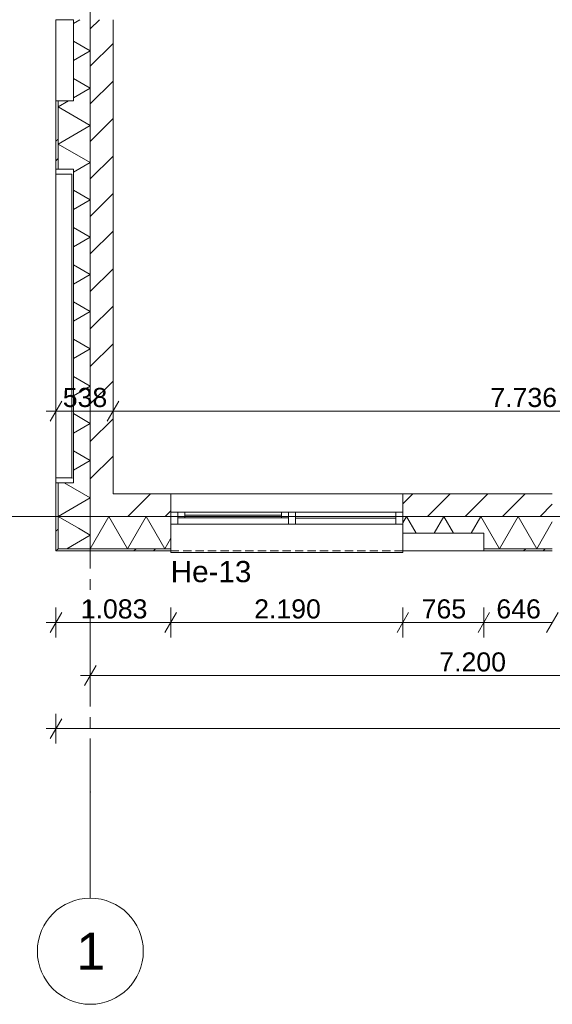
# Model space of a CAD drawing. Header units: millimetres. Extents: x 10 to 584, y 10 to 831.
# Tile 3 of 61: x 71 to 122, y 213 to 306. Entities that reach past the tile are written whole.
import ezdxf
from ezdxf.xclip import XClip

# ---------------------------------------------------------------- set-up
doc = ezdxf.new("R2010")
doc.units = ezdxf.units.MM
doc.header["$MEASUREMENT"] = 0
doc.header["$XCLIPFRAME"] = 0
doc.linetypes.add('B0204', pattern=[13, 10, -1, 1, -1])
doc.linetypes.add('B0702', pattern=[1.173700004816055, 0.7811999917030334, -0.3925000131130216])
for name, color, linetype in [('21 Buitenwanden', 7, 'Continuous'), ('21 Buitenwanden Doorsnede-arcering', 7, 'Continuous'), ('21 Buitenwanden Laagscheidingslijnen', 7, 'Continuous'), ('21 Buitenwanden Raamlabels', 7, 'Continuous'), ('21 Buitenwanden Ramen', 7, 'Continuous'), ('23 Vloeren', 7, 'Continuous'), ('A Stramien', 7, 'Continuous'), ('Maatvoering 1_ 50_100', 7, 'Continuous')]:
    doc.layers.add(name, color=color, linetype=linetype)
doc.styles.add('GENERATED_STYLE_1', font='txt')
pattern_1 = [(45, (77.99997340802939, 259.1878969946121), (-4.596193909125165, 4.596193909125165), []), (45, (77.08073462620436, 260.1071357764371), (-4.596193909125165, 4.596193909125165), [])]
pattern_2 = [(45, (77.99997340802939, 259.1878969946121), (-1.767766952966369, 1.767766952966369), [])]

# ---------------------------------------------------------------- blocks, each defined once
blk = doc.blocks.new('*X23')
at = {"layer": '21 Buitenwanden Doorsnede-arcering', "color": 7, "linetype": 'Continuous', "lineweight": 0}
for p in [(76.88725618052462, 258.0751797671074), (75.77453895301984, 256.1478969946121)]:
    blk.add_line(p, (77.99997340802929, 257.4327521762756), dxfattribs=at)
blk = doc.blocks.new('*X24')
at = {"layer": '21 Buitenwanden Doorsnede-arcering', "color": 7, "linetype": 'Continuous', "lineweight": 0}
for p, q in [((76.4199730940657, 305.664593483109), (77.01805593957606, 306.009896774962)), ((76.4199730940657, 303.9787310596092), (77.99997307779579, 303.066517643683)), ((76.4199730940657, 302.1543038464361), (77.99997307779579, 303.0665172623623)), ((76.4199730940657, 300.4684414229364), (77.99997307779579, 299.5562280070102)), ((76.4199730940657, 298.6440142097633), (77.99997307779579, 299.5562276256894)), ((74.95997451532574, 297.8010836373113), (75.95038415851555, 298.3728969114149)), ((74.9599734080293, 297.8010829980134), (77.9999734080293, 296.045938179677)), ((74.9599734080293, 294.2907933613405), (77.9999734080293, 296.045938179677)), ((74.95997451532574, 294.2907927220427), (77.99997307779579, 292.5356487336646)), ((76.4199730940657, 291.6234349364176), (77.99997307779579, 292.5356483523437)), ((76.4199730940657, 289.9375725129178), (77.99997307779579, 289.0253590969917)), ((76.4199730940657, 288.1131452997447), (77.99997307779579, 289.0253587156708)), ((76.4199730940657, 286.427282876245), (77.99997307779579, 285.5150694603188)), ((76.4199730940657, 284.6028556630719), (77.99997307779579, 285.515069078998)), ((76.4199730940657, 282.9169932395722), (77.99997307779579, 282.0047798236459)), ((76.4199730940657, 281.092566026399), (77.99997307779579, 282.0047794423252)), ((76.4199730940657, 279.4067036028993), (77.99997307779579, 278.4944901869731)), ((76.4199730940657, 277.5822763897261), (77.99997307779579, 278.4944898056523)), ((76.4199730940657, 275.8964139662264), (77.99997307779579, 274.9842005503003)), ((76.4199730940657, 274.0719867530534), (77.99997307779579, 274.9842001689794)), ((76.4199730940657, 272.3861243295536), (77.99997307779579, 271.4739109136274)), ((76.4199730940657, 270.5616971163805), (77.99997307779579, 271.4739105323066)), ((76.4199730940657, 268.8758346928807), (77.99997307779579, 267.9636212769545)), ((76.4199730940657, 267.0514074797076), (77.99997307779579, 267.9636208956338)), ((76.4199730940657, 265.3655450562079), (77.99997307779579, 264.4533316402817)), ((76.4199730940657, 263.5411178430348), (77.99997307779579, 264.4533312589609)), ((75.52858798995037, 262.3698968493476), (77.99997307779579, 260.9430420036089)), ((74.95997451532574, 259.1878976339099), (77.99997307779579, 260.943041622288))]:
    blk.add_line(p, q, dxfattribs=at)
blk = doc.blocks.new('*X37')
at = {"layer": '21 Buitenwanden Doorsnede-arcering', "color": 7, "linetype": 'Continuous', "lineweight": 0}
blk.add_line((74.95997340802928, 259.1878969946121), (76.8872561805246, 258.0751797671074), dxfattribs=at)
blk = doc.blocks.new('*X38')
at = {"layer": '21 Buitenwanden Doorsnede-arcering', "color": 7, "linetype": 'Continuous', "lineweight": 0}
for p, q in [((77.99997340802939, 256.1478969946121), (79.75511822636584, 259.1878969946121)), ((81.51026304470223, 256.1478969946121), (79.75511822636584, 259.1878969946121)), ((81.51026304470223, 256.1478969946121), (83.26540786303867, 259.1878969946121)), ((85.02055268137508, 256.1478969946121), (83.26540786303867, 259.1878969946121)), ((85.0205526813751, 256.1478969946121), (85.5861144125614, 257.1274786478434))]:
    blk.add_line(p, q, dxfattribs=at)
blk = doc.blocks.new('*X39')
at = {"layer": '21 Buitenwanden Doorsnede-arcering', "color": 7, "linetype": 'Continuous', "lineweight": 0}
for p, q in [((107.4861134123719, 258.5793896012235), (107.8374353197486, 259.1878969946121)), ((108.7496488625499, 257.6078967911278), (107.8374353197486, 259.1878969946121)), ((110.4355114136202, 257.6078967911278), (111.3477249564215, 259.1878969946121)), ((112.2599384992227, 257.6078967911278), (111.3477249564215, 259.1878969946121)), ((113.945801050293, 257.6078967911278), (114.8580145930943, 259.1878969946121)), ((116.6131594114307, 256.1478969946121), (114.8580145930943, 259.1878969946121)), ((116.6131594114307, 256.1478969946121), (118.3683042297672, 259.1878969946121)), ((120.1234490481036, 256.1478969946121), (118.3683042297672, 259.1878969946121)), ((120.1234490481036, 256.1478969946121), (121.5891136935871, 258.6865026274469))]:
    blk.add_line(p, q, dxfattribs=at)
blk = doc.blocks.new('Drawing_2_2', base_point=(77.99997340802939, 259.1878969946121))
at = {"layer": '21 Buitenwanden Doorsnede-arcering', "linetype": 'Continuous', "lineweight": 0, "true_color": 0x000000}
h = blk.add_hatch(dxfattribs=at)
h.set_pattern_fill('130_Kalkzandsteen_0002', color=18, style=0, pattern_type=2)
h.set_pattern_definition(pattern_2)
h.paths.add_polyline_path([(77.99997292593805, 261.327896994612), (80.1399726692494, 261.327896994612), (80.13997387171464, 306.0098966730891), (78.3999729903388, 306.0098966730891), (77.99997292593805, 306.0098966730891)])
h = blk.add_hatch(dxfattribs=at)
h.set_pattern_fill('145_Baksteen_0002', color=18, style=0, pattern_type=2)
h.set_pattern_definition(pattern_1)
h.paths.add_polyline_path([(74.7599734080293, 291.917897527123), (74.95997434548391, 291.917897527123), (74.95997434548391, 298.3728967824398), (74.7599734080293, 298.3728967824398)])
h = blk.add_hatch(dxfattribs=at)
h.set_pattern_fill('145_Baksteen_0002', color=18, style=0, pattern_type=2)
h.set_pattern_definition(pattern_1)
h.paths.add_polyline_path([(74.7599734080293, 256.1478969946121), (74.9599741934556, 256.1478969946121), (74.9599741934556, 262.3698969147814), (74.7599734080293, 262.3698969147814)])
h = blk.add_hatch(dxfattribs=at)
h.set_pattern_fill('130_Kalkzandsteen_0002', color=18, style=0, pattern_type=2)
h.set_pattern_definition(pattern_2)
h.paths.add_polyline_path([(80.13997340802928, 261.327896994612), (77.99997340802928, 259.1878969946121), (80.13997340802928, 259.1878969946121)])
h = blk.add_hatch(dxfattribs=at)
h.set_pattern_fill('130_Kalkzandsteen_0002', color=18, style=0, pattern_type=2)
h.set_pattern_definition(pattern_2)
h.paths.add_polyline_path([(77.99997340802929, 261.327896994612), (77.99997340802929, 259.1878969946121), (80.13997340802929, 261.327896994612)])
h = blk.add_hatch(dxfattribs=at)
h.set_pattern_fill('130_Kalkzandsteen_0002', color=18, style=0, pattern_type=2)
h.set_pattern_definition(pattern_2)
h.paths.add_polyline_path([(85.58611458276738, 261.3278965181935), (80.13997340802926, 261.3278965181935), (80.13997340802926, 259.1878972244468), (85.58611458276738, 259.1878972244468), (85.58611458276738, 259.5878965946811)])
h = blk.add_hatch(dxfattribs=at)
h.set_pattern_fill('130_Kalkzandsteen_0002', color=18, style=0, pattern_type=2)
h.set_pattern_definition(pattern_2)
h.paths.add_polyline_path([(107.4861137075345, 261.3278963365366), (107.4861137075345, 259.587896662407), (107.4861137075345, 259.1878972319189), (121.5891139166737, 259.1878972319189), (121.5891139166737, 259.587896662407), (121.5891139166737, 261.3278971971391)])
h = blk.add_hatch(dxfattribs=at)
h.set_pattern_fill('145_Baksteen_0002', color=18, style=0, pattern_type=2)
h.set_pattern_definition(pattern_1)
h.paths.add_polyline_path([(74.9599734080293, 256.1478969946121), (74.7599734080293, 255.9478969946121), (74.9599734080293, 255.9478969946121)])
h = blk.add_hatch(dxfattribs=at)
h.set_pattern_fill('145_Baksteen_0002', color=18, style=0, pattern_type=2)
h.set_pattern_definition(pattern_1)
h.paths.add_polyline_path([(74.75997340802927, 256.1478969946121), (74.75997340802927, 255.9478969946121), (74.95997340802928, 256.1478969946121)])
h = blk.add_hatch(dxfattribs=at)
h.set_pattern_fill('145_Baksteen_0002', color=18, style=0, pattern_type=2)
h.set_pattern_definition(pattern_1)
h.paths.add_polyline_path([(74.95997340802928, 256.1478968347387), (74.95997340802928, 255.9478969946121), (85.58611378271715, 255.9478969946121), (85.58611378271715, 256.1478968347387)])
h = blk.add_hatch(dxfattribs=at)
h.set_pattern_fill('145_Baksteen_0002', color=18, style=0, pattern_type=2)
h.set_pattern_definition(pattern_1)
h.paths.add_polyline_path([(115.1341139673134, 256.1478969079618), (115.1341139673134, 255.9478969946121), (121.5891139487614, 255.9478969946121), (121.5891139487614, 256.1478969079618)])
at = {"layer": '21 Buitenwanden', "color": 1, "linetype": 'Continuous', "lineweight": 0}
for p, q in [((76.419973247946, 298.3728969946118), (76.419973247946, 306.0098968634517)), ((74.75997340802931, 298.3728969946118), (76.4199734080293, 298.3728969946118)), ((74.75997340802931, 291.9178969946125), (76.4199734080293, 291.9178969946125)), ((76.25997340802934, 262.8261469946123), (76.25997340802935, 291.4616469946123)), ((76.41997340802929, 262.3698969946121), (76.4199734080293, 291.9178969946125)), ((76.25997340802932, 262.8261469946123), (74.75997340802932, 262.8261469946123)), ((74.75997340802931, 262.3698969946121), (76.41997340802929, 262.3698969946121)), ((85.586113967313, 258.4478969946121), (85.586113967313, 259.1878969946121)), ((107.486113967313, 258.4478969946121), (107.486113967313, 259.1878969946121)), ((85.586113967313, 256.1478969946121), (85.586113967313, 258.4478969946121)), ((107.486113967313, 257.6078969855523), (107.486113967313, 258.4478969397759)), ((115.1341139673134, 257.6078968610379), (107.4861138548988, 257.6078968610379)), ((115.1341139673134, 255.9478969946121), (115.1341139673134, 257.6078969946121))]:
    blk.add_line(p, q, dxfattribs=at)
at = {"layer": '21 Buitenwanden', "color": 3, "linetype": 'Continuous', "lineweight": 0}
for p, q in [((85.586113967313, 259.5878969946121), (85.586113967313, 261.327896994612)), ((107.486113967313, 259.5878969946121), (107.486113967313, 261.3278969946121)), ((85.586113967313, 259.1878969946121), (85.586113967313, 259.5878969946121)), ((107.486113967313, 259.1878969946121), (107.486113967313, 259.5878969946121))]:
    blk.add_line(p, q, dxfattribs=at)
at = {"layer": '21 Buitenwanden', "color": 2, "linetype": 'Continuous', "lineweight": 0}
blk.add_line((85.586113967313, 255.9478969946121), (85.586113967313, 256.1478969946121), dxfattribs=at)
at = {"layer": '21 Buitenwanden', "color": 3, "linetype": 'Continuous', "lineweight": 0, "flags": 128}
for points in [[(80.13997340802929, 261.327896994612), (80.1399734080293, 306.0098969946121)], [(85.58611396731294, 261.327896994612), (80.13997340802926, 261.327896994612)], [(121.589113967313, 261.327896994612), (107.486113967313, 261.327896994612)]]:
    blk.add_lwpolyline(points, dxfattribs=at)
at = {"layer": '21 Buitenwanden', "color": 2, "linetype": 'Continuous', "lineweight": 0, "flags": 128}
for points in [[(74.7599734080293, 298.3728969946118), (74.7599734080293, 291.9178969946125)], [(74.7599734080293, 262.3698969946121), (74.7599734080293, 255.9478969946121)], [(74.7599734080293, 255.9478969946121), (74.95997340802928, 255.9478969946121)], [(74.95997340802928, 255.9478969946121), (85.58611396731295, 255.9478969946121)], [(115.1341139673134, 255.9478969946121), (121.589113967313, 255.9478969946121)]]:
    blk.add_lwpolyline(points, dxfattribs=at)
at = {"layer": '21 Buitenwanden', "color": 1, "linetype": 'Continuous', "lineweight": 0, "flags": 128}
blk.add_lwpolyline([(76.25997340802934, 291.4616469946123), (74.75997340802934, 291.4616469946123), (74.75997340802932, 262.8261469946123), (76.25997340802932, 262.8261469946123)], close=True, dxfattribs=at)
at = {"layer": '21 Buitenwanden', "color": 1, "linetype": 'Continuous', "lineweight": 0}
blk.add_point((76.25997340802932, 262.8261469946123), dxfattribs=at)
at = {"layer": '21 Buitenwanden Laagscheidingslijnen', "color": 3, "linetype": 'Continuous', "lineweight": 0}
for p, q in [((77.99997292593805, 306.0098966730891), (77.99997292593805, 261.327896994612)), ((77.99997340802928, 261.327896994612), (77.99997340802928, 259.1878969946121)), ((77.99997340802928, 259.1878969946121), (80.13997340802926, 259.1878969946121)), ((77.99997340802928, 259.1878969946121), (80.13997340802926, 259.1878969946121)), ((80.13997340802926, 259.1878972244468), (85.58611458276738, 259.1878972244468)), ((107.4861137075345, 259.1878972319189), (121.5891139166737, 259.1878972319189))]:
    blk.add_line(p, q, dxfattribs=at)
at = {"layer": '21 Buitenwanden Laagscheidingslijnen', "color": 1, "linetype": 'Continuous', "lineweight": 0}
for p, q in [((74.95997181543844, 298.3728970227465), (74.95997181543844, 291.9178971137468)), ((74.95997191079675, 262.369897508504), (74.95997191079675, 259.1878969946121)), ((74.95997340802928, 259.1878969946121), (74.95997340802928, 256.1478969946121)), ((74.95997340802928, 256.1478969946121), (77.99997340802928, 256.1478969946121)), ((74.95997340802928, 256.1478969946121), (77.99997340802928, 256.1478969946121)), ((77.99997340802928, 256.1478969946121), (85.58611401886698, 256.1478970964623)), ((115.1341139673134, 256.1478969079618), (121.5891139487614, 256.1478969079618))]:
    blk.add_line(p, q, dxfattribs=at)
at = {"layer": '21 Buitenwanden Ramen', "color": 1, "linetype": 'Continuous', "lineweight": 0}
for p, q in [((74.75997340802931, 298.3728969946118), (74.75997340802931, 306.009896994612)), ((74.75997340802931, 262.3698969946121), (74.75997340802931, 291.9178969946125)), ((86.25611396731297, 259.5878969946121), (85.586113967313, 259.5878969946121)), ((85.586113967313, 258.4478969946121), (85.586113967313, 259.1878969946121)), ((85.586113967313, 258.4478969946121), (85.586113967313, 259.1878969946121)), ((86.25611396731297, 259.0478969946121), (86.25611396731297, 259.5878969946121)), ((86.92611396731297, 259.5878969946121), (86.25611396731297, 259.5878969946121)), ((86.25611396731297, 259.5878969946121), (86.25611396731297, 259.0478969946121)), ((86.25611396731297, 258.4478969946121), (86.25611396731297, 259.0478969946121)), ((86.25611396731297, 259.0478969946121), (86.92611396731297, 259.0478969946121)), ((96.03111396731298, 259.5878969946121), (86.92611396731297, 259.5878969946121)), ((86.92611396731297, 259.0478969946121), (86.92611396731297, 259.5878969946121)), ((96.03111396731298, 259.5878969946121), (86.92611396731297, 259.5878969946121)), ((96.03111396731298, 259.3178969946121), (86.92611396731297, 259.3178969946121)), ((86.92611396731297, 259.0478969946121), (96.03111396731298, 259.0478969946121)), ((96.70111396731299, 259.5878969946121), (96.03111396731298, 259.5878969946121)), ((96.03111396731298, 259.5878969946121), (96.03111396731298, 259.0478969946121)), ((96.03111396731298, 259.0478969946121), (96.70111396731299, 259.0478969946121)), ((97.036113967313, 259.5878969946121), (96.70111396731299, 259.5878969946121)), ((96.70111396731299, 259.5878969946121), (96.70111396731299, 259.0478969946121)), ((96.70111396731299, 259.0478969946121), (96.70111396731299, 259.5878969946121)), ((96.70111396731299, 259.0478969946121), (96.70111396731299, 258.4478969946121)), ((97.37111396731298, 259.5878969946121), (97.036113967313, 259.5878969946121)), ((97.37111396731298, 258.4478969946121), (97.37111396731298, 259.5878969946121)), ((106.816113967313, 259.5878969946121), (97.37111396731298, 259.5878969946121)), ((106.816113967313, 259.0178969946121), (97.37111396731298, 259.0178969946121)), ((107.486113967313, 259.5878969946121), (106.816113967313, 259.5878969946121)), ((106.816113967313, 259.5878969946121), (106.816113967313, 258.4478969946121)), ((107.486113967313, 258.4478969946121), (107.486113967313, 259.1878969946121)), ((107.486113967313, 258.4478969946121), (107.486113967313, 259.1878969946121)), ((85.586113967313, 258.4478969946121), (86.25611396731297, 258.4478969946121)), ((85.586113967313, 256.1478969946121), (85.586113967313, 258.4478969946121)), ((86.25611396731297, 258.4478969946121), (96.70111396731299, 258.4478969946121)), ((96.70111396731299, 258.4478969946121), (97.036113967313, 258.4478969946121)), ((97.036113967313, 258.4478969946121), (97.37111396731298, 258.4478969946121)), ((97.37111396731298, 258.4478969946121), (106.816113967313, 258.4478969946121)), ((106.816113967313, 258.4478969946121), (107.486113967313, 258.4478969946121)), ((107.486113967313, 256.1478969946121), (107.486113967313, 258.4478969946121)), ((85.586113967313, 255.7978969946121), (85.586113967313, 255.9478969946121)), ((107.486113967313, 255.7978969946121), (85.586113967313, 255.7978969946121)), ((115.1341139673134, 255.9478969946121), (107.486113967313, 255.9478969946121)), ((107.486113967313, 255.9478969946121), (107.486113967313, 255.7978969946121))]:
    blk.add_line(p, q, dxfattribs=at)
at = {"layer": '21 Buitenwanden Ramen', "color": 9, "linetype": 'Continuous', "lineweight": 0}
blk.add_line((107.486113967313, 261.327896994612), (85.586113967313, 261.327896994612), dxfattribs=at)
at = {"layer": '21 Buitenwanden Ramen', "color": 3, "linetype": 'Continuous', "lineweight": 0}
for p, q in [((85.586113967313, 259.5878969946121), (85.586113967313, 261.327896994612)), ((107.486113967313, 259.5878969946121), (107.486113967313, 261.327896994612)), ((85.586113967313, 259.1878969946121), (85.586113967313, 259.5878969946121)), ((85.586113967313, 259.1878969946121), (85.586113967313, 259.5878969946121)), ((107.486113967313, 259.1878969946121), (107.486113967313, 259.5878969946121)), ((107.486113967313, 259.1878969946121), (107.486113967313, 259.5878969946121))]:
    blk.add_line(p, q, dxfattribs=at)
at = {"layer": '21 Buitenwanden Ramen', "color": 2, "linetype": 'Continuous', "lineweight": 0}
for p, q in [((85.586113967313, 255.9478969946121), (85.586113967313, 256.1478969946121)), ((107.486113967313, 255.9478969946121), (107.486113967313, 256.1478969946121))]:
    blk.add_line(p, q, dxfattribs=at)
at = {"layer": '21 Buitenwanden Ramen', "color": 9, "linetype": 'B0702', "lineweight": 0}
blk.add_line((107.486113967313, 255.9478969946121), (85.586113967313, 255.9478969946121), dxfattribs=at)
at = {"layer": '21 Buitenwanden Ramen', "color": 1, "linetype": 'Continuous', "lineweight": 0, "flags": 128}
for points in [[(74.7599734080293, 298.3728969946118), (76.4199734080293, 298.3728969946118), (76.4199734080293, 306.009896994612), (74.7599734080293, 306.009896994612)], [(74.7599734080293, 262.3698969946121), (76.41997340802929, 262.3698969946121), (76.4199734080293, 291.9178969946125), (74.7599734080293, 291.9178969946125)], [(115.1341139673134, 255.9478969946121), (115.1341139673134, 257.6078969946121), (107.486113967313, 257.6078969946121), (107.486113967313, 255.9478969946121)]]:
    blk.add_lwpolyline(points, close=True, dxfattribs=at)
at = {"layer": '23 Vloeren', "color": 1, "linetype": 'Continuous', "lineweight": 0, "flags": 128}
blk.add_lwpolyline([(77.99997340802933, 439.1878969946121), (77.99997340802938, 259.1878969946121), (371.9999734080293, 259.1878969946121), (371.9999734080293, 439.1878969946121), (365.4999734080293, 439.1878969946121), (365.4999734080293, 505.1878969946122), (365.9999734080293, 505.1878969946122), (365.9999734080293, 654.4378969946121), (369.9999734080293, 654.4378969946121), (369.9999734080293, 763.1878969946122), (77.99997340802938, 763.1878969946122), (77.99997340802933, 475.1878969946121), (95.99997340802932, 475.1878969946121), (95.9999734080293, 439.1878969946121)], close=True, dxfattribs=at)
at = {"layer": 'A Stramien', "color": 9, "linetype": 'B0204', "lineweight": 0}
for p, q in [((77.99997340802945, 784.2708530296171), (77.99997340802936, 233.2037014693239)), ((67.9999734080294, 259.1878969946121), (520.5555300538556, 259.1878969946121)), ((77.99997340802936, 233.2037014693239), (77.99997340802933, 223.2037014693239))]:
    blk.add_line(p, q, dxfattribs=at)
at = {"layer": 'A Stramien', "color": 2, "linetype": 'Continuous', "lineweight": 0, "flags": 128}
blk.add_lwpolyline([(77.99997340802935, 213.2037014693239, 0.9999999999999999), (77.99997340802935, 223.2037014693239, 0.9999999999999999)], format="xyb", close=True, dxfattribs=at)
at = {"layer": 'A Stramien', "color": 9, "linetype": 'B0204', "lineweight": 0}
blk.add_point((77.99997340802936, 233.2037014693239), dxfattribs=at)
blk.add_point((77.99997340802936, 233.2037014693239), dxfattribs=at)
at = {"layer": 'Maatvoering 1_ 50_100', "color": 1, "linetype": 'Continuous', "lineweight": 0}
for p, q in [((74.75997340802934, 267.7124028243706), (74.75997340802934, 270.5249028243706)), ((80.13997340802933, 267.7124028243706), (80.13997340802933, 270.5249028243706)), ((75.30123903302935, 270.0561528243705), (74.21870778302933, 268.1811528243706)), ((80.68123903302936, 270.0561528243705), (79.59870778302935, 268.1811528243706)), ((73.84309840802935, 269.1186528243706), (74.75997340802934, 269.1186528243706)), ((74.75997340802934, 269.1186528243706), (80.13997340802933, 269.1186528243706)), ((80.13997340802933, 269.1186528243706), (157.4999734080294, 269.1186528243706)), ((74.75997340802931, 247.7816469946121), (74.75997340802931, 250.5941469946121)), ((85.58611396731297, 247.7816469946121), (85.58611396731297, 250.5941469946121)), ((107.486113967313, 247.7816469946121), (107.486113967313, 250.5941469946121)), ((115.1341139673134, 247.7816469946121), (115.1341139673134, 250.5941469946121)), ((75.30123903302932, 250.1253969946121), (74.21870778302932, 248.2503969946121)), ((86.12737959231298, 250.1253969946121), (85.04484834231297, 248.2503969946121)), ((108.027379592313, 250.1253969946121), (106.944848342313, 248.2503969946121)), ((115.6753795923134, 250.1253969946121), (114.5928483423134, 248.2503969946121)), ((122.130379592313, 250.1253969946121), (121.047848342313, 248.2503969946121)), ((73.8430984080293, 249.1878969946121), (74.75997340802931, 249.1878969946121)), ((74.75997340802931, 249.1878969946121), (85.58611396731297, 249.1878969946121)), ((85.58611396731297, 249.1878969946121), (107.486113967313, 249.1878969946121)), ((107.486113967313, 249.1878969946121), (115.1341139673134, 249.1878969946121)), ((115.1341139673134, 249.1878969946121), (121.589113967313, 249.1878969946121)), ((78.54123903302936, 245.1253969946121), (77.45870778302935, 243.2503969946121)), ((77.99997340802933, 242.7816469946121), (77.99997340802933, 245.5941469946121)), ((77.08309840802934, 244.1878969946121), (77.99997340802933, 244.1878969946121)), ((77.99997340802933, 244.1878969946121), (150.000113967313, 244.1878969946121)), ((74.75997340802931, 237.7816469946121), (74.75997340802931, 240.5941469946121)), ((75.30123903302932, 240.1253969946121), (74.21870778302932, 238.2503969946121)), ((73.8430984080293, 239.1878969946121), (74.75997340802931, 239.1878969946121)), ((74.75997340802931, 239.1878969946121), (373.2399734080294, 239.1878969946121))]:
    blk.add_line(p, q, dxfattribs=at)
at = {"layer": '21 Buitenwanden', "color": 4, "linetype": 'Continuous', "lineweight": 0}
for name in ['*X24', '*X37', '*X38', '*X39', '*X23']:
    blk.add_blockref(name, (0, 0), dxfattribs=at)
at = {"layer": '21 Buitenwanden Raamlabels', "color": 2, "linetype": 'Continuous', "lineweight": 0, "insert": (85.58611396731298, 254.9907541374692), "char_height": 2, "attachment_point": 1, "style": 'GENERATED_STYLE_1'}
blk.add_mtext('\\A1;{\\pql;\\fArial|b0|i0|c0|p38;He-13}', dxfattribs=at)
at = {"layer": 'A Stramien', "color": 2, "linetype": 'Continuous', "lineweight": 0, "insert": (76.67196840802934, 219.9537014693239), "char_height": 3.5, "attachment_point": 1, "style": 'GENERATED_STYLE_1'}
blk.add_mtext('\\A1;{\\pql;\\pt0;\\fArial|b0|i0|c0|p38;1}', dxfattribs=at)
at = {"layer": 'Maatvoering 1_ 50_100', "color": 2, "linetype": 'Continuous', "lineweight": 0, "char_height": 1.799999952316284, "attachment_point": 7, "style": 'GENERATED_STYLE_1'}
for s, insert, width in [('\\A1;{\\pql;\\fArial|b0|i0|c0|p38;538}', (75.40105137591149, 269.4786528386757), 4.097843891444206), ('\\A1;{\\pql;\\fArial|b0|i0|c0|p38;7.736}', (115.7424863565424, 269.4786528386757), 6.154973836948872), ('\\A1;{\\pql;\\fArial|b0|i0|c0|p38;1.083}', (77.09555663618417, 249.5478970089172), 6.154973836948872), ('\\A1;{\\pql;\\fArial|b0|i0|c0|p38;2.190}', (93.45862691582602, 249.5478970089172), 6.154973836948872), ('\\A1;{\\pql;\\fArial|b0|i0|c0|p38;765}', (109.2611919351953, 249.5478970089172), 4.097843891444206), ('\\A1;{\\pql;\\fArial|b0|i0|c0|p38;646}', (116.3126919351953, 249.5478970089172), 4.097843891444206), ('\\A1;{\\pql;\\fArial|b0|i0|c0|p38;7.200}', (110.9225566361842, 244.5478970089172), 6.154973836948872)]:
    blk.add_mtext(s, dxfattribs=dict(at, insert=insert, width=width))

msp = doc.modelspace()

# ---------------------------------------------------------------- block references
at = {"color": 4, "linetype": 'Continuous', "lineweight": 0}
ref = msp.add_blockref('Drawing_2_2', (77.99997340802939, 259.1878969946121), dxfattribs=at)
XClip(ref).set_block_clipping_path([(30, 141.7368428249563), (586.5626696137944, 807.8168177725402)])

doc.saveas('drawing.dxf')
